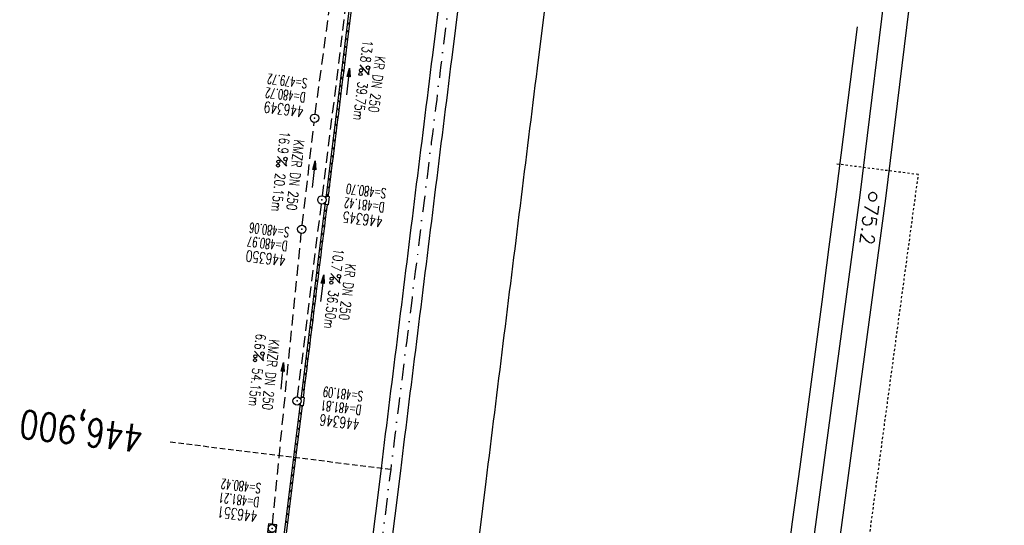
# Model space of a CAD drawing. Extents: x 459406 to 461721, y 413308 to 423218.
# Tile 45 of 256: x 460952 to 461129, y 414660 to 414752. Entities that reach past the tile are written whole.
import ezdxf
from ezdxf.enums import TextEntityAlignment as Align

# ---------------------------------------------------------------- set-up
doc = ezdxf.new("R2010")
doc.units = 0
doc.header["$LTSCALE"] = 2
doc.header["$MEASUREMENT"] = 0
for name, pattern in [('AUSGEZOGEN', [0]), ('GESTRICH-X2', [1.5, 1, -0.5]), ('GESTRICHELT', [0.75, 0.5, -0.25]), ('LT00', [0]), ('LT02', [0.4, 0.2, -0.2]), ('STRICHPT-X3', [3, 1.5, -0.75, 0, -0.75])]:
    doc.linetypes.add(name, pattern=pattern)
doc.layers.get('0').update_dxf_attribs({"linetype": 'AUSGEZOGEN'})
for name, color, linetype in [('ACHSE', 1, 'STRICHPT-X3'), ('FBR', 8, 'CONTINUOUS'), ('HEKTOM', 1, 'GESTRICHELT'), ('KANAL', 7, 'GESTRICH-X2'), ('LAGEPLAN', 15, 'AUSGEZOGEN'), ('NBS-TRASSE', 7, 'CONTINUOUS'), ('PFEIL', 7, 'CONTINUOUS'), ('RINNE', 200, 'CONTINUOUS'), ('SCHACHTNR', 6, 'CONTINUOUS'), ('SCHLITZRINNE', 200, 'AUSGEZOGEN'), ('SCHSYMBOL', 7, 'AUSGEZOGEN'), ('TEXTO', 4, 'CONTINUOUS'), ('TEXTU', 4, 'CONTINUOUS')]:
    doc.layers.add(name, color=color, linetype=linetype)
doc.styles.add('ROMANS', font='romans.shx', dxfattribs={"width": 0.8})
doc.styles.get("Standard").update_dxf_attribs({"font": 'TXT.SHX'})

# ---------------------------------------------------------------- blocks, each defined once
blk = doc.blocks.new('20')
blk.add_lwpolyline([(-0.75, -0.75), (0.75, -0.75), (0.75, 0.75), (-0.75, 0.75)], close=True)
blk.add_circle((0, 0), 0.676)
blk.add_point((0, 0))
blk = doc.blocks.new('PROM')
blk.add_line((1.57, 1.82), (0.02, 0.02))
for centre, radius in [((0.32, 1.51), 0.317), ((0.94, 0.29), 0.283), ((1.64, 0.29), 0.283)]:
    blk.add_circle(centre, radius)
blk.add_arc((0.99, 2.68), 1.03, 239.1414, 303.3549)
blk = doc.blocks.new('PFEIL2')
at = {"color": 0}
for p, q in [((0.88, 0), (-2.4, -0.01)), ((0.88, -0.27), (0.88, 0.28)), ((0.88, 0.28), (2.43, 0.01)), ((0.91, 0.27), (0.88, 0.26)), ((0.97, 0.26), (0.88, 0.25)), ((1.02, 0.25), (0.88, 0.23)), ((1.07, 0.24), (0.88, 0.21)), ((1.13, 0.23), (0.88, 0.19)), ((1.18, 0.22), (0.88, 0.17)), ((1.24, 0.21), (0.88, 0.15)), ((1.29, 0.21), (0.88, 0.14)), ((1.34, 0.2), (0.88, 0.12)), ((1.4, 0.19), (0.88, 0.1)), ((1.45, 0.18), (0.88, 0.08)), ((1.51, 0.17), (0.88, 0.06)), ((1.56, 0.16), (0.88, 0.04)), ((1.61, 0.15), (0.88, 0.02)), ((1.67, 0.14), (0.88, 0.01)), ((1.72, 0.13), (0.88, -0.01)), ((1.78, 0.12), (0.88, -0.03)), ((1.83, 0.11), (0.88, -0.05)), ((1.88, 0.1), (0.88, -0.07)), ((1.94, 0.09), (0.88, -0.09)), ((2.05, 0.08), (0.88, -0.12)), ((1.99, 0.08), (0.88, -0.11)), ((2.1, 0.07), (0.88, -0.14)), ((2.15, 0.06), (0.88, -0.16)), ((2.21, 0.05), (0.88, -0.18)), ((2.26, 0.04), (0.88, -0.2)), ((2.32, 0.03), (0.88, -0.22)), ((2.37, 0.02), (0.88, -0.23)), ((2.42, 0.01), (0.88, -0.25)), ((2.43, 0.01), (0.88, -0.27))]:
    blk.add_line(p, q, dxfattribs=at)
blk = doc.blocks.new('GST')
at = {"color": 0}
blk.add_circle((0, 0), 0.75, dxfattribs=at)
blk.add_point((0, 0), dxfattribs=at)
blk = doc.blocks.new('10')
blk.add_blockref('GST', (0, 0))

msp = doc.modelspace()

# ---------------------------------------------------------------- linework, layer by layer
at = {"layer": 'ACHSE', "flags": 128}
msp.add_lwpolyline([(460985.55, 416976.25), (460982.74, 416926.33), (460979.94, 416876.41), (460977.13, 416826.49), (460974.32, 416776.57), (460971.52, 416726.64), (460968.71, 416676.72), (460965.91, 416626.8), (460963.1, 416576.88, 0), (460961.73, 416552.57, 0), (460960.29, 416526.96, -0.000009), (460958.89, 416502, 0.00001), (460957.49, 416477.04, 0.000001), (460956.79, 416464.56, -0.000001), (460956.08, 416452.08), (460954.68, 416427.12), (460953.28, 416402.16), (460951.88, 416377.2, 0.000027), (460951.18, 416364.91, -0.000114), (460950.49, 416352.62, -0.000169), (460950.49, 416352.58, 0.000019), (460950.47, 416352.23, 0.002347), (460949.96, 416342.5, 0.0015), (460949.28, 416327.26, 0.002663), (460948.89, 416316.3, 0.002084), (460948.51, 416302.28, 0.002087), (460948.28, 416289.78, 0.002085), (460948.16, 416277.28, 0.002085), (460948.14, 416264.78, 0.002085), (460948.22, 416252.28, 0.002086), (460948.41, 416239.77, 0.002088), (460948.7, 416227.28, 0.002084), (460949.09, 416214.79, 0.002083), (460949.59, 416202.3, 0.002081), (460950.2, 416189.81, 0.002082), (460950.91, 416177.34, 0.002086), (460951.72, 416164.86, 0.002086), (460952.64, 416152.4, 0.002087), (460953.65, 416139.94, 0.002084), (460954.78, 416127.49, 0.002085), (460956.01, 416115.04, 0.002088), (460957.34, 416102.62, 0.002086), (460958.77, 416090.21, 0.002083), (460960.31, 416077.8, 0.002082), (460961.96, 416065.39, 0.002087), (460963.7, 416053.03, 0.002086), (460965.55, 416040.67, 0.002083), (460967.5, 416028.32, 0.00208), (460969.55, 416015.99, 0.002081), (460971.71, 416003.67, 0.002087), (460973.97, 415991.38, 0.002089), (460976.33, 415979.11, 0.002087), (460978.79, 415966.87, 0.002082), (460981.36, 415954.62, 0.002082), (460984.15, 415941.87, 0.002276), (460986.8, 415930.22, 0.001902), (460990.24, 415915.65, 0.002837), (460992.65, 415905.91, 0.000643), (460995.49, 415894.71, 0.001405), (460996.81, 415889.6, 0), (460998.53, 415883.01, 0.000001), (460998.87, 415881.7), (461005.19, 415857.51, 0.000017), (461008.35, 415845.42, -0.000015), (461011.51, 415833.32, -0.000002), (461014.67, 415821.23, -0.000002), (461017.83, 415809.14, -0.000001), (461020.99, 415797.04, 0.000005), (461024.15, 415784.95), (461030.47, 415760.76), (461036.79, 415736.57, 0.000028), (461038.98, 415728.17, -0.000015), (461041.18, 415719.76, -0.00065), (461041.49, 415718.58, -0.000124), (461043.09, 415712.38, -0.002577), (461045.47, 415702.95, -0.001641), (461049.08, 415688.11, -0.002531), (461051.66, 415677.11, -0.002087), (461054.67, 415663.74, -0.002079), (461057.31, 415651.53, -0.002077), (461059.85, 415639.28, -0.002078), (461062.3, 415627.01, -0.002083), (461064.63, 415614.74, -0.002085), (461066.86, 415602.46, -0.00208), (461068.99, 415590.13, -0.00208), (461071.02, 415577.79, -0.002082), (461072.95, 415565.44, -0.002086), (461074.77, 415553.08, -0.002086), (461076.49, 415540.7, -0.002081), (461078.11, 415528.31, -0.002078), (461079.62, 415515.89, -0.00208), (461081.03, 415503.45, -0.002087), (461082.34, 415491.04, -0.002085), (461083.54, 415478.62, -0.002078), (461084.64, 415466.15, -0.002076), (461085.64, 415453.67, -0.002082), (461086.53, 415441.22, -0.002088), (461087.32, 415428.75, -0.002085), (461088, 415416.26, -0.002081), (461088.58, 415403.77, -0.002082), (461089.06, 415391.28, -0.00208), (461089.43, 415378.79, -0.002078), (461089.7, 415366.29, -0.002082), (461089.86, 415353.79, -0.002085), (461089.92, 415341.29, -0.002085), (461089.88, 415328.8, -0.002082), (461089.73, 415316.3, -0.002078), (461089.48, 415303.79, -0.00208), (461089.12, 415291.3, -0.002082), (461088.66, 415278.81, -0.002084), (461088.09, 415266.33, -0.002082), (461087.43, 415253.85, -0.00208), (461086.65, 415241.37, -0.002079), (461085.78, 415228.9, -0.00208), (461084.8, 415216.44, -0.002085), (461083.63, 415203.06, -0.002418), (461082.53, 415191.54, -0.001753), (461080.94, 415176.37, -0.002741), (461079.84, 415166.68, -0.000279), (461078.8, 415158.04, -0.000933), (461078.49, 415155.46, -0.000004), (461077.26, 415145.58, -0.00001), (461076.8, 415141.87), (461073.72, 415117.06, 0.000001), (461071.82, 415101.73, 0.000001), (461070.64, 415092.25, 0.000018), (461069.1, 415079.85, -0.000014), (461067.56, 415067.44, -0.000008), (461066.02, 415055.04, 0.000011), (461064.48, 415042.63), (461058.33, 414993.01), (461052.17, 414943.39, -0.000009), (461049.09, 414918.58, 0.000009), (461046.01, 414893.77), (461039.85, 414844.16), (461033.69, 414794.54), (461027.53, 414744.92, -0.00001), (461024.45, 414720.11, 0.00001), (461021.37, 414695.3, 0.000001), (461018.29, 414670.49, -0.000001), (461015.21, 414645.68, 0), (461011.18, 414613.23, -0.000001), (461009.05, 414596.06, -0.000009), (461005.97, 414571.25, 0.00001), (461002.89, 414546.44), (460996.73, 414496.82), (460990.57, 414447.2), (460984.41, 414397.58, -0.000009), (460981.33, 414372.77, 0.000009), (460978.25, 414347.96), (460972.09, 414298.34), (460965.94, 414248.72), (460959.78, 414199.11, -0.00001), (460956.7, 414174.3, 0.00001), (460953.62, 414149.49, 0.000001), (460950.54, 414124.68, -0.000001), (460947.46, 414099.87, 0), (460943.43, 414067.42, -0.000001), (460941.3, 414050.25, -0.000009), (460938.22, 414025.44, 0.00001), (460935.14, 414000.63), (460928.98, 413951.01), (460922.82, 413901.39, 0.000001), (460919.74, 413876.58, -0.000001), (460916.66, 413851.77, -0.00001), (460913.58, 413826.96, 0.00001), (460910.5, 413802.15), (460904.34, 413752.53), (460898.18, 413702.91), (460892.03, 413653.29, -0.00001), (460888.95, 413628.49, 0.00001), (460885.86, 413603.68, 0.000001), (460882.79, 413578.87, -0.000001), (460879.71, 413554.06, 0), (460875.68, 413521.61, -0.000001), (460873.55, 413504.44, -0.000009), (460870.47, 413479.63, 0.00001), (460867.39, 413454.82), (460861.23, 413405.2), (460855.07, 413355.58, -0.000004), (460853.23, 413340.79, -0.000002), (460849.4, 413309.93)], format="xyb", dxfattribs=at)
at = {"layer": 'FBR'}
for points in [[(461038.15, 414844.69), (461038.11, 414844.37), (461031.95, 414794.75), (461025.79, 414745.13, -0.00001), (461022.71, 414720.32, 0.00001), (461019.63, 414695.51, 0.000001), (461016.55, 414670.7), (461013.47, 414645.89), (461009.45, 414613.45), (461007.31, 414596.27, -0.000009), (461004.23, 414571.47, 0.00001), (461001.15, 414546.66), (460995, 414497.04), (460988.84, 414447.42), (460982.68, 414397.8, -0.000009), (460979.6, 414372.99, 0.000009), (460976.52, 414348.18)], [(461041.63, 414844.28), (461041.58, 414843.94), (461035.42, 414794.32), (461029.27, 414744.7, -0.00001), (461026.19, 414719.89, 0.00001), (461023.11, 414695.08, 0.000001), (461020.03, 414670.27), (461016.95, 414645.46), (461012.92, 414613.01), (461010.79, 414595.84, -0.000009), (461007.71, 414571.03, 0.00001), (461004.63, 414546.22), (460998.47, 414496.61), (460992.31, 414446.99), (460986.15, 414397.37, -0.000009), (460983.07, 414372.56, 0.000009), (460979.99, 414347.75)], [(461055.77, 414832.43), (461050.81, 414792.41), (461044.65, 414742.79, -0.00001), (461041.57, 414717.98, 0.00001), (461038.49, 414693.17, 0.000001), (461035.41, 414668.36), (461032.33, 414643.55), (461028.3, 414611.11), (461026.17, 414593.93, -0.000009), (461023.09, 414569.12, 0.00001), (461020.01, 414544.32), (461013.85, 414494.7), (461007.69, 414445.08), (461001.53, 414395.46, -0.000009), (460998.45, 414370.65, 0.000009), (460995.37, 414345.84)], [(461070.08, 415101.95, 0.000001), (461068.91, 415092.47, 0.000018)], [(461073.56, 415101.52, 0.000001), (461072.38, 415092.04, 0.000018)], [(461088.69, 415099.64, 0.000001), (461087.51, 415090.16, 0.000018)], [(460985.9, 414549.59, 0), (460985.77, 414548.56), (460979.61, 414498.95), (460973.45, 414449.33), (460967.3, 414399.71, -0.000009), (460964.22, 414374.9, 0.000009), (460961.14, 414350.09), (460954.98, 414300.47), (460948.82, 414250.85), (460942.66, 414201.23, -0.00001), (460939.58, 414176.42, 0.00001), (460936.5, 414151.61, 0.000001), (460933.42, 414126.8), (460930.34, 414101.99), (460926.31, 414069.54), (460924.18, 414052.37, -0.000009), (460921.1, 414027.56, 0.00001), (460918.02, 414002.75), (460911.86, 413953.13), (460905.7, 413903.52, 0.000001), (460902.62, 413878.71, -0.000001), (460899.54, 413853.9, -0.00001), (460896.46, 413829.09, 0.00001), (460893.38, 413804.28)], [(460951.88, 414149.7, 0.000001), (460948.8, 414124.89)], [(460955.35, 414149.27, 0.000001), (460952.27, 414124.46)], [(460970.74, 414147.36, 0.000001), (460967.66, 414122.55)], [(460921.08, 413901.61, 0.000001), (460918, 413876.8, -0.000001), (460914.93, 413851.99, -0.00001)], [(460924.56, 413901.18, 0.000001), (460921.48, 413876.37, -0.000001), (460918.4, 413851.56, -0.00001)], [(460939.94, 413899.27, 0.000001), (460936.86, 413874.46, -0.000001), (460933.78, 413849.65, -0.00001)], [(461050.43, 414943.61, -0.000009), (461047.35, 414918.8, 0.000009), (461044.27, 414893.99), (461039.1, 414852.36)], [(461053.9, 414943.18, -0.000009), (461050.82, 414918.37, 0.000009), (461047.74, 414893.56), (461042.58, 414851.97)], [(461069.04, 414941.3, -0.000009), (461065.96, 414916.49, 0.000009), (461062.88, 414891.68), (461058.95, 414860.05)]]:
    msp.add_lwpolyline(points, format="xyb", dxfattribs=at)
at = {"layer": 'HEKTOM'}
msp.add_line((461018.28, 414670.5), (460978.59, 414675.41), dxfattribs=at)
at = {"layer": 'KANAL'}
for p, q in [((461004.69, 414734.53), (461011.19, 414782.31)), ((461006, 414719.81), (461010.69, 414757.78)), ((461002.38, 414714.53), (461004.5, 414733.03)), ((461001.53, 414683.59), (461005.81, 414718.31)), ((460997, 414660.62), (461002.19, 414713.03))]:
    msp.add_line(p, q, dxfattribs=at)
at = {"layer": 'LAGEPLAN', "linetype": 'LT00'}
for p, q in [((461102.27, 414750.23), (461101.02, 414740.31)), ((461101.02, 414740.31), (461099.75, 414730.4)), ((461099.75, 414730.4), (461098.48, 414720.49)), ((461098.48, 414720.49), (461097.19, 414710.58)), ((461097.19, 414710.58), (461095.89, 414700.68)), ((461095.89, 414700.68), (461094.57, 414690.77)), ((461094.57, 414690.77), (461093.25, 414680.86)), ((461093.25, 414680.86), (461091.92, 414670.96)), ((461091.92, 414670.96), (461090.58, 414661.06)), ((461090.58, 414661.06), (461089.56, 414653.57))]:
    msp.add_line(p, q, dxfattribs=at)
at = {"layer": 'LAGEPLAN', "linetype": 'LT02'}
for p, q in [((461113.28, 414723.62), (461098.32, 414725.55)), ((461099.87, 414624.45), (461113.28, 414723.62))]:
    msp.add_line(p, q, dxfattribs=at)
at = {"layer": 'NBS-TRASSE'}
for p, q in [((461104.33, 414719.78), (461104.32, 414719.68)), ((461104.32, 414719.68), (461104.32, 414719.59)), ((461104.32, 414719.59), (461104.33, 414719.5)), ((461104.35, 414719.87), (461104.33, 414719.78)), ((461104.33, 414719.5), (461104.35, 414719.41)), ((461104.39, 414719.96), (461104.35, 414719.87)), ((461104.35, 414719.41), (461104.39, 414719.32)), ((461104.43, 414720.04), (461104.39, 414719.96)), ((461104.39, 414719.32), (461104.43, 414719.23)), ((461104.49, 414720.11), (461104.43, 414720.04)), ((461104.43, 414719.23), (461104.49, 414719.16)), ((461104.55, 414720.18), (461104.49, 414720.11)), ((461104.49, 414719.16), (461104.55, 414719.09)), ((461104.63, 414720.24), (461104.55, 414720.18)), ((461104.71, 414720.29), (461104.63, 414720.24)), ((461104.79, 414720.33), (461104.71, 414720.29)), ((461104.88, 414720.36), (461104.79, 414720.33)), ((461104.97, 414720.38), (461104.88, 414720.36)), ((461105.07, 414720.39), (461104.97, 414720.38)), ((461105.16, 414720.38), (461105.07, 414720.39)), ((461105.25, 414720.36), (461105.16, 414720.38)), ((461105.34, 414720.33), (461105.25, 414720.36)), ((461105.43, 414720.29), (461105.34, 414720.33)), ((461105.51, 414720.24), (461105.43, 414720.29)), ((461105.58, 414720.18), (461105.51, 414720.24)), ((461105.65, 414720.11), (461105.58, 414720.18)), ((461105.58, 414719.09), (461105.65, 414719.16)), ((461105.7, 414720.04), (461105.65, 414720.11)), ((461105.65, 414719.16), (461105.7, 414719.23)), ((461105.75, 414719.96), (461105.7, 414720.04)), ((461105.7, 414719.23), (461105.75, 414719.32)), ((461105.78, 414719.87), (461105.75, 414719.96)), ((461105.75, 414719.32), (461105.78, 414719.41)), ((461105.8, 414719.78), (461105.78, 414719.87)), ((461105.78, 414719.41), (461105.8, 414719.5)), ((461105.82, 414719.68), (461105.8, 414719.78)), ((461105.8, 414719.5), (461105.82, 414719.59)), ((461105.82, 414719.59), (461105.82, 414719.68)), ((461104.55, 414719.09), (461104.63, 414719.03)), ((461104.63, 414719.03), (461104.71, 414718.98)), ((461104.71, 414718.98), (461104.79, 414718.94)), ((461104.79, 414718.94), (461104.88, 414718.91)), ((461104.88, 414718.91), (461104.97, 414718.89)), ((461104.97, 414718.89), (461105.07, 414718.89)), ((461105.07, 414718.89), (461105.16, 414718.89)), ((461105.16, 414718.89), (461105.25, 414718.91)), ((461105.25, 414718.91), (461105.34, 414718.94)), ((461105.34, 414718.94), (461105.43, 414718.98)), ((461105.43, 414718.98), (461105.51, 414719.03)), ((461105.51, 414719.03), (461105.58, 414719.09))]:
    msp.add_line(p, q, dxfattribs=at)
for points in [[(461132.59, 415003.09), (461125.42, 414918.56), (461114.93, 414819.16), (461102.75, 414719.94), (461093.75, 414653.05)], [(461137.3, 415003.09), (461130.06, 414918.12), (461119.56, 414818.63), (461107.38, 414719.34), (461098.37, 414652.47)]]:
    msp.add_lwpolyline(points, dxfattribs=at)
at = {"layer": 'RINNE'}
for p, q in [((461010.34, 414749.64), (461010.68, 414749.2)), ((461010.51, 414751.04), (461010.85, 414750.61)), ((461010.16, 414748.24), (461010.5, 414747.8)), ((461009.99, 414746.83), (461010.33, 414746.4)), ((461009.64, 414744.03), (461009.98, 414743.59)), ((461009.82, 414745.43), (461010.16, 414744.99)), ((461009.47, 414742.62), (461009.81, 414742.19)), ((461009.29, 414741.22), (461009.63, 414740.78)), ((461009.12, 414739.82), (461009.46, 414739.38)), ((461008.77, 414737.01), (461009.11, 414736.58)), ((461008.95, 414738.41), (461009.29, 414737.98)), ((461008.6, 414735.61), (461008.94, 414735.17)), ((461008.43, 414734.2), (461008.76, 414733.77)), ((461008.25, 414732.8), (461008.59, 414732.37)), ((461007.9, 414729.99), (461008.24, 414729.56)), ((461008.08, 414731.4), (461008.41, 414730.96)), ((461007.73, 414728.59), (461008.07, 414728.16)), ((461007.56, 414727.19), (461007.89, 414726.76)), ((461007.38, 414725.78), (461007.72, 414725.35)), ((461007.04, 414722.97), (461007.37, 414722.55)), ((461007.21, 414724.38), (461007.54, 414723.95)), ((461006.86, 414721.57), (461007.2, 414721.14)), ((461006.69, 414720.17), (461007.02, 414719.74)), ((461006.17, 414715.96), (461006.5, 414715.53)), ((461006.34, 414717.36), (461006.67, 414716.93)), ((461005.99, 414714.55), (461006.32, 414714.13)), ((461005.82, 414713.15), (461006.15, 414712.73)), ((461005.47, 414710.34), (461005.8, 414709.92)), ((461005.65, 414711.75), (461005.98, 414711.32)), ((461005.3, 414708.94), (461005.63, 414708.52)), ((461005.12, 414707.54), (461005.45, 414707.11)), ((461004.95, 414706.13), (461005.28, 414705.71)), ((461004.6, 414703.33), (461004.93, 414702.91)), ((461004.78, 414704.73), (461005.11, 414704.31)), ((461004.43, 414701.92), (461004.76, 414701.5)), ((461004.26, 414700.52), (461004.58, 414700.1)), ((461004.08, 414699.12), (461004.41, 414698.7)), ((461003.73, 414696.31), (461004.06, 414695.89)), ((461003.91, 414697.71), (461004.23, 414697.29)), ((461003.56, 414694.9), (461003.89, 414694.49)), ((461003.39, 414693.5), (461003.71, 414693.08)), ((461003.21, 414692.1), (461003.54, 414691.68)), ((461002.87, 414689.29), (461003.19, 414688.88)), ((461003.04, 414690.69), (461003.36, 414690.28)), ((461002.69, 414687.89), (461003.02, 414687.47)), ((461002.52, 414686.48), (461002.84, 414686.07)), ((461002.34, 414685.08), (461002.67, 414684.67)), ((461002.17, 414683.68), (461002.31, 414683.5)), ((461002.21, 414682), (461002.32, 414681.86)), ((461001.82, 414680.87), (461002.14, 414680.46)), ((461001.65, 414679.47), (461001.97, 414679.05)), ((461001.3, 414676.66), (461001.62, 414676.25)), ((461001.48, 414678.06), (461001.8, 414677.65)), ((461001.13, 414675.26), (461001.45, 414674.85)), ((461000.95, 414673.85), (461001.27, 414673.44)), ((461000.78, 414672.45), (461001.1, 414672.04)), ((461000.43, 414669.64), (461000.75, 414669.23)), ((461000.61, 414671.05), (461000.93, 414670.64)), ((461000.26, 414668.24), (461000.58, 414667.83)), ((461000.09, 414666.83), (461000.4, 414666.43)), ((460999.91, 414665.43), (461000.23, 414665.02)), ((460999.56, 414662.62), (460999.88, 414662.22)), ((460999.74, 414664.03), (461000.05, 414663.62)), ((460999.39, 414661.22), (460999.71, 414660.82))]:
    msp.add_line(p, q, dxfattribs=at)
at = {"layer": 'SCHLITZRINNE'}
for points in [[(461011.38, 414758.06), (461006.59, 414719.36)], [(461006.5, 414718.62), (461002.11, 414683.17)], [(461002.01, 414682.36), (460997.7, 414647.57)]]:
    msp.add_lwpolyline(points, dxfattribs=at)
for points in [[(461011.73, 414757.64), (461010.41, 414747.04, -0.00001), (461007.33, 414722.23, 0.000001), (461007.01, 414719.69, 0.000001)], [(461006.83, 414718.2, 0.000008), (461004.25, 414697.42, 0.000001), (461002.52, 414683.47)], [(461002.33, 414681.98, 0), (461001.17, 414672.61), (460998.09, 414647.8), (460998.06, 414647.53)]]:
    msp.add_lwpolyline(points, format="xyb", dxfattribs=at)
at = {"layer": 'SCHSYMBOL'}
for points in [[(461006.59, 414719.36), (461006.63, 414719.73), (461007.21, 414719.66), (461007.03, 414718.17), (461006.45, 414718.24)], [(461006.45, 414718.24), (461006.5, 414718.62)], [(461002.11, 414683.17), (461002.15, 414683.52), (461002.73, 414683.45), (461002.55, 414681.96), (461001.97, 414682.03)], [(461001.97, 414682.03), (461002.01, 414682.36)]]:
    msp.add_lwpolyline(points, dxfattribs=at)

# ---------------------------------------------------------------- block references
at = {"layer": 'PFEIL'}
for p, rotation in [((461010.6, 414740.38), 82.9386), ((461004.43, 414723.66), 83.39280000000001), ((461005.96, 414703.17), 82.9776), ((460998.75, 414687.33), 84.3445)]:
    msp.add_blockref('PFEIL2', p, dxfattribs=dict(at, rotation=rotation))
at = {"layer": 'SCHSYMBOL'}
for name, p, rotation in [('10', (461004.59, 414733.78), 262.924), ('GST', (461005.9, 414719.07), 82.92400000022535), ('10', (461002.28, 414713.77), 262.924), ('GST', (461001.43, 414682.84), 82.92400000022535), ('20', (460996.94, 414659.89), 262.924)]:
    msp.add_blockref(name, p, dxfattribs=dict(at, rotation=rotation))
at = {"layer": 'TEXTU'}
for p, rotation in [((461012.76, 414743.39), 262.9385999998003), ((460997.88, 414726.92), 263.7683248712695), ((461007.51, 414705.83), 262.8111523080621), ((460993.73, 414691.85), 264.0854584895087)]:
    msp.add_blockref('PROM', p, dxfattribs=dict(at, rotation=rotation))

# ---------------------------------------------------------------- texts
at = {"layer": 'HEKTOM', "style": 'ROMANS', "width": 0.8}
msp.add_text('446,900', height=5, rotation=172.924, dxfattribs=at).set_placement((460973.94, 414678.5))
at = {"layer": 'NBS-TRASSE', "linetype": 'LT00', "oblique": 360}
msp.add_text('75.2', height=2.5, rotation=262.6147, dxfattribs=at).set_placement((461103.67, 414718.56))
at = {"layer": 'SCHACHTNR', "style": 'ROMANS'}
for s, height, width, p in [('S=479.72', 1.8, 0.6, (461003.35, 414740.91)), ('D=480.72', 1.8, 0.6, (461003.04, 414738.41)), ('446349', 2, 0.7, (461002.73, 414735.94)), ('S=480.70', 1.8, 0.6, (461017.56, 414721.09)), ('D=481.42', 1.8, 0.6, (461017.25, 414718.59)), ('446345', 2, 0.7, (461016.93, 414716.12)), ('S=480.06', 1.8, 0.6, (461000.11, 414714.08)), ('D=480.97', 1.8, 0.6, (460999.79, 414711.61)), ('446350', 2, 0.7, (460999.48, 414709.11)), ('S=481.09', 1.8, 0.6, (461013.39, 414684.55)), ('D=481.81', 1.8, 0.6, (461013.08, 414682.08)), ('446346', 2, 0.7, (461012.77, 414679.58)), ('S=480.42', 1.8, 0.6, (460995.01, 414667.97)), ('D=481.21', 1.8, 0.6, (460994.69, 414665.47)), ('446351', 2, 0.7, (460994.38, 414663))]:
    msp.add_text(s, height=height, rotation=172.924, dxfattribs=dict(at, width=width)).set_placement(p)
at = {"layer": 'TEXTO', "style": 'ROMANS', "width": 0.75}
for s, rotation, p in [('KR DN 250', 262.9386, (461014.91, 414739.99)), ('KMZR DN 250', 263.7683, (461000.23, 414723.64)), ('KR DN 250', 262.8112, (461009.61, 414702.59)), ('KMZR DN 250', 264.0855, (460995.8, 414687.67))]:
    msp.add_text(s, height=1.8, rotation=rotation, dxfattribs=at).set_placement(p, align=Align.CENTER)
at = {"layer": 'TEXTU', "style": 'ROMANS', "width": 0.75}
for s, rotation, p in [('13.8', 262.9386, (461013.32, 414747.93)), ('39.75m', 262.9386, (461012.39, 414740.4)), ('16.9', 263.7683, (460998.39, 414731.49)), ('20.15m', 263.7683, (460997.56, 414723.95)), ('10.7', 262.8112, (461008.07, 414710.38)), ('36.50m', 262.8112, (461007.14, 414702.85)), ('6.6', 264.0855, (460994.05, 414695.04)), ('54.15m', 264.0855, (460993.43, 414688.86))]:
    msp.add_text(s, height=1.8, rotation=rotation, dxfattribs=at).set_placement(p)

doc.saveas('drawing.dxf')
